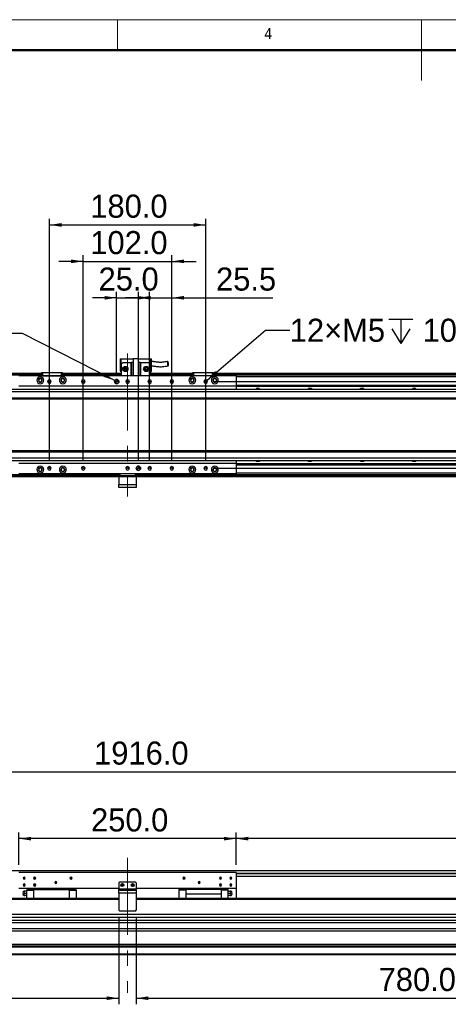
# Model space of a CAD drawing. Header units: millimetres. Extents: x 35 to 2905, y 35 to 2044.
# Tile 4 of 6: x 1007 to 1501, y 909 to 2044. Entities that reach past the tile are written whole.
import ezdxf

# ---------------------------------------------------------------- set-up
doc = ezdxf.new("R2010")
doc.units = ezdxf.units.MM
doc.header["$LTSCALE"] = 7
doc.linetypes.add('CENTERX2', pattern=[20.32, 12.7, -2.54, 2.54, -2.54])
doc.layers.add('DIMNS', color=7, linetype='Continuous')
doc.styles.add('SLDTEXTSTYLE1', font='Gothic.ttf', dxfattribs={"width": 0.913})
doc.styles.add('SLDTEXTSTYLE8', font='txt')
doc.dimstyles.new('SLDDIMSTYLE0', dxfattribs={"dimtxt": 26.6, "dimasz": 14, "dimexe": 0, "dimexo": 0.0625, "dimgap": 6.65, "dimtad": 2, "dimdec": 1, "dimrnd": 1e-09, "dimzin": 4, "dimdsep": 46, "dimtxsty": 'SLDTEXTSTYLE8', "dimsah": 1, "dimcen": 0.09, "dimadec": 0, "dimazin": 1, "dimtfac": 1, "dimtdec": 1, "dimtofl": 0, "dimtmove": 0, "dimatfit": 3, "dimfxl": 0, "dimfrac": 2, "dimtolj": 1, "dimtzin": 12, "dimarcsym": 0})
doc.dimstyles.new('SLDDIMSTYLE1', dxfattribs={"dimtxt": 26.6, "dimasz": 14, "dimexe": 0, "dimexo": 0.0625, "dimgap": 6.65, "dimtad": 2, "dimdec": 1, "dimrnd": 1e-09, "dimzin": 4, "dimdsep": 46, "dimtxsty": 'SLDTEXTSTYLE8', "dimsah": 1, "dimcen": 0.09, "dimadec": 0, "dimazin": 1, "dimtfac": 1, "dimtdec": 1, "dimtmove": 0, "dimatfit": 0, "dimfxl": 0, "dimfrac": 2, "dimtolj": 1, "dimtzin": 12, "dimarcsym": 0})
doc.dimstyles.new('SLDDIMSTYLE2', dxfattribs={"dimtxt": 26.6, "dimasz": 14, "dimexe": 0, "dimexo": 0.0625, "dimgap": 6.65, "dimtad": 2, "dimdec": 1, "dimrnd": 1e-09, "dimzin": 12, "dimdsep": 46, "dimtxsty": 'SLDTEXTSTYLE8', "dimsah": 1, "dimcen": 0.09, "dimadec": 0, "dimazin": 3, "dimtfac": 1, "dimtdec": 1, "dimtmove": 0, "dimatfit": 0, "dimfxl": 0, "dimfrac": 2, "dimtolj": 1, "dimtzin": 12, "dimarcsym": 0})
doc.dimstyles.new('SLDDIMSTYLE7', dxfattribs={"dimtxt": 26.6, "dimasz": 14, "dimexe": 0, "dimexo": 0.0625, "dimgap": 6.65, "dimtad": 0, "dimtih": 1, "dimtoh": 1, "dimdec": 1, "dimrnd": 1e-09, "dimzin": 4, "dimdsep": 46, "dimtxsty": 'SLDTEXTSTYLE8', "dimsah": 1, "dimcen": 0, "dimadec": 0, "dimazin": 1, "dimtfac": 1, "dimtdec": 1, "dimtofl": 0, "dimtmove": 0, "dimatfit": 3, "dimfxl": 0, "dimfrac": 2, "dimtolj": 1, "dimtzin": 12, "dimarcsym": 0})
doc.dimstyles.new('SLDDIMSTYLE8', dxfattribs={"dimtxt": 26.6, "dimasz": 14, "dimexe": 0, "dimexo": 0.0625, "dimgap": 6.65, "dimtad": 0, "dimtih": 1, "dimtoh": 1, "dimdec": 1, "dimrnd": 1e-09, "dimzin": 12, "dimdsep": 46, "dimtxsty": 'SLDTEXTSTYLE8', "dimsah": 1, "dimcen": 0, "dimadec": 0, "dimazin": 3, "dimtfac": 1, "dimtdec": 1, "dimtofl": 0, "dimtmove": 0, "dimatfit": 3, "dimfxl": 0, "dimfrac": 2, "dimtolj": 1, "dimtzin": 12, "dimarcsym": 0})

# ---------------------------------------------------------------- blocks, each defined once
blk = doc.blocks.new('_D')
at = {"layer": 'DIMNS'}
for p, q in [((173.6, 1042.6), (173.6, 1184.2)), ((2089.6, 1042.6), (2089.6, 1184.2)), ((173.6, 1177.2), (2089.6, 1177.2))]:
    blk.add_line(p, q, dxfattribs=at)
for points in [[(173.6, 1177.2), (187.6, 1175.1), (187.6, 1179.3)], [(2089.6, 1177.2), (2075.6, 1179.3), (2075.6, 1175.1)]]:
    blk.add_solid(points, dxfattribs=at)
at = {"layer": 'DIMNS', "insert": (1093.1, 1212.1), "char_height": 26.6, "attachment_point": 1, "style": 'SLDTEXTSTYLE8'}
blk.add_mtext('1916.0', dxfattribs=at)
blk = doc.blocks.new('_D_2')
at = {"layer": 'DIMNS'}
for p, q in [((1256.6, 1070.1), (1256.6, 1107.2)), ((2054.6, 1063.3), (2054.6, 1107.2)), ((2054.6, 1100.2), (1256.6, 1100.2))]:
    blk.add_line(p, q, dxfattribs=at)
for points in [[(1256.6, 1100.2), (1270.6, 1098.1), (1270.6, 1102.3)], [(2054.6, 1100.2), (2040.6, 1102.3), (2040.6, 1098.1)]]:
    blk.add_solid(points, dxfattribs=at)
at = {"layer": 'DIMNS', "char_height": 26.6, "attachment_point": 1, "style": 'SLDTEXTSTYLE8'}
for s, insert in [('798.0', (1541.4, 1135.1)), ('=T/2+18mm', (1626.2, 1135.1))]:
    blk.add_mtext(s, dxfattribs=dict(at, insert=insert))
blk = doc.blocks.new('_D_3')
at = {"layer": 'DIMNS'}
for p, q in [((1006.6, 1070.1), (1006.6, 1107.2)), ((1256.6, 1070.1), (1256.6, 1107.2)), ((1256.6, 1100.2), (1006.6, 1100.2))]:
    blk.add_line(p, q, dxfattribs=at)
for points in [[(1006.6, 1100.2), (1020.6, 1098.1), (1020.6, 1102.3)], [(1256.6, 1100.2), (1242.6, 1102.3), (1242.6, 1098.1)]]:
    blk.add_solid(points, dxfattribs=at)
at = {"layer": 'DIMNS', "insert": (1089.6, 1135.1), "char_height": 26.6, "attachment_point": 1, "style": 'SLDTEXTSTYLE8'}
blk.add_mtext('250.0', dxfattribs=at)
blk = doc.blocks.new('_D_4')
at = {"layer": 'DIMNS'}
for p, q in [((341.6, 1001.8), (341.6, 909.3)), ((1121.6, 1008.8), (1121.6, 909.3)), ((341.6, 916.3), (1121.6, 916.3))]:
    blk.add_line(p, q, dxfattribs=at)
for points in [[(341.6, 916.3), (355.6, 914.2), (355.6, 918.4)], [(1121.6, 916.3), (1107.6, 918.4), (1107.6, 914.2)]]:
    blk.add_solid(points, dxfattribs=at)
at = {"layer": 'DIMNS', "insert": (710.5, 951.2), "char_height": 26.6, "attachment_point": 1, "style": 'SLDTEXTSTYLE8'}
blk.add_mtext('780.0', dxfattribs=at)
blk = doc.blocks.new('_D_5')
at = {"layer": 'DIMNS'}
for p, q in [((1141.6, 1008.8), (1141.6, 909.3)), ((1921.6, 1001.8), (1921.6, 909.3)), ((1141.6, 916.3), (1921.6, 916.3))]:
    blk.add_line(p, q, dxfattribs=at)
for points in [[(1141.6, 916.3), (1155.6, 914.2), (1155.6, 918.4)], [(1921.6, 916.3), (1907.6, 918.4), (1907.6, 914.2)]]:
    blk.add_solid(points, dxfattribs=at)
at = {"layer": 'DIMNS', "insert": (1420.7, 951.2), "char_height": 26.6, "attachment_point": 1, "style": 'SLDTEXTSTYLE8'}
blk.add_mtext('780.0', dxfattribs=at)
blk = doc.blocks.new('_D_22')
at = {"layer": 'DIMNS'}
for p, q in [((2168, 1627), (2168, 1655)), ((1230.5, 1627), (2175, 1627)), ((2168, 1627), (2168, 1527)), ((1230.5, 1527), (2175, 1527)), ((2168, 1527), (2168, 1499))]:
    blk.add_line(p, q, dxfattribs=at)
for points in [[(2168, 1627), (2170.1, 1641), (2165.9, 1641)], [(2168, 1527), (2165.9, 1513), (2170.1, 1513)]]:
    blk.add_solid(points, dxfattribs=at)
at = {"layer": 'DIMNS', "insert": (2133.1, 1533.3), "char_height": 26.6, "attachment_point": 1, "rotation": 90, "style": 'SLDTEXTSTYLE8'}
blk.add_mtext('100.0', dxfattribs=at)
blk = doc.blocks.new('SW_SYMBOL_HOLE_DEPTH')
at = {"layer": 'DIMNS', "color": 0}
for p, q in [((0, 6125), (5600, 6125)), ((2800, 6125), (2800, 525)), ((700, 3885), (2800, 525)), ((4900, 3885), (2800, 525))]:
    blk.add_line(p, q, dxfattribs=at)
blk = doc.blocks.new('_D_23')
at = {"layer": 'DIMNS'}
for p, q in [((1010.8, 1682.2), (982.8, 1682.2)), ((1116.9, 1628.1), (1010.8, 1682.2))]:
    blk.add_line(p, q, dxfattribs=at)
blk.add_solid([(1116.9, 1628.1), (1105.4, 1636.3), (1103.5, 1632.6)], dxfattribs=at)
at = {"layer": 'DIMNS', "xscale": 0.004985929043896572, "yscale": 0.004985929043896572, "zscale": 0.004985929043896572}
blk.add_blockref('SW_SYMBOL_HOLE_DEPTH', (897.5, 1664.5), dxfattribs=at)
at = {"layer": 'DIMNS', "char_height": 26.6, "attachment_point": 1, "style": 'SLDTEXTSTYLE8'}
for s, insert in [('2×', (722, 1695.5)), ('%%c', (765.6, 1695.2)), ('5.0', (806.6, 1695.5)), ('H7', (853, 1695.5)), ('7.0', (936.5, 1695.5))]:
    blk.add_mtext(s, dxfattribs=dict(at, insert=insert))
blk = doc.blocks.new('_D_24')
at = {"layer": 'DIMNS'}
for p, q in [((1223.2, 1628.4), (1290.4, 1686)), ((1290.4, 1686), (1318.4, 1686))]:
    blk.add_line(p, q, dxfattribs=at)
blk.add_solid([(1223.2, 1628.4), (1235.2, 1635.9), (1232.5, 1639.1)], dxfattribs=at)
at = {"layer": 'DIMNS', "xscale": 0.004985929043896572, "yscale": 0.004985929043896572, "zscale": 0.004985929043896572}
blk.add_blockref('SW_SYMBOL_HOLE_DEPTH', (1432.3, 1668.4), dxfattribs=at)
at = {"layer": 'DIMNS', "char_height": 26.6, "attachment_point": 1, "style": 'SLDTEXTSTYLE8'}
for s, insert in [('12×M5', (1318.4, 1699.4)), ('10.0', (1471.3, 1699.4))]:
    blk.add_mtext(s, dxfattribs=dict(at, insert=insert))
blk = doc.blocks.new('_D_25')
at = {"layer": 'DIMNS'}
for p, q in [((1080.6, 1535.9), (1080.6, 1772.5)), ((1182.6, 1535.9), (1182.6, 1772.5)), ((1080.6, 1765.5), (1052.6, 1765.5)), ((1080.6, 1765.5), (1182.6, 1765.5)), ((1182.6, 1765.5), (1210.6, 1765.5))]:
    blk.add_line(p, q, dxfattribs=at)
for points in [[(1080.6, 1765.5), (1066.6, 1767.6), (1066.6, 1763.4)], [(1182.6, 1765.5), (1196.6, 1763.4), (1196.6, 1767.6)]]:
    blk.add_solid(points, dxfattribs=at)
at = {"layer": 'DIMNS', "insert": (1088.7, 1800.4), "char_height": 26.6, "attachment_point": 1, "style": 'SLDTEXTSTYLE8'}
blk.add_mtext('102.0', dxfattribs=at)
blk = doc.blocks.new('_D_26')
at = {"layer": 'DIMNS'}
for p, q in [((1119.1, 1635.9), (1119.1, 1730.5)), ((1144.1, 1535.9), (1144.1, 1730.5)), ((1119.1, 1723.5), (1091.1, 1723.5)), ((1119.1, 1723.5), (1144.1, 1723.5)), ((1144.1, 1723.5), (1172.1, 1723.5))]:
    blk.add_line(p, q, dxfattribs=at)
for points in [[(1119.1, 1723.5), (1105.1, 1725.6), (1105.1, 1721.4)], [(1144.1, 1723.5), (1158.1, 1721.4), (1158.1, 1725.6)]]:
    blk.add_solid(points, dxfattribs=at)
at = {"layer": 'DIMNS', "insert": (1098.3, 1758.4), "char_height": 26.6, "attachment_point": 1, "style": 'SLDTEXTSTYLE8'}
blk.add_mtext('25.0', dxfattribs=at)
blk = doc.blocks.new('_D_27')
at = {"layer": 'DIMNS'}
for p, q in [((1041.6, 1535.9), (1041.6, 1814.5)), ((1041.6, 1807.5), (1221.6, 1807.5)), ((1221.6, 1535.9), (1221.6, 1814.5))]:
    blk.add_line(p, q, dxfattribs=at)
for points in [[(1041.6, 1807.5), (1055.6, 1805.4), (1055.6, 1809.6)], [(1221.6, 1807.5), (1207.6, 1809.6), (1207.6, 1805.4)]]:
    blk.add_solid(points, dxfattribs=at)
at = {"layer": 'DIMNS', "insert": (1088.7, 1842.4), "char_height": 26.6, "attachment_point": 1, "style": 'SLDTEXTSTYLE8'}
blk.add_mtext('180.0', dxfattribs=at)
blk = doc.blocks.new('_D_28')
at = {"layer": 'DIMNS'}
for p, q in [((1157.1, 1535.9), (1157.1, 1730.5)), ((1182.6, 1535.9), (1182.6, 1730.5)), ((1157.1, 1723.5), (1129.1, 1723.5)), ((1157.1, 1723.5), (1182.6, 1723.5)), ((1182.6, 1723.5), (1299.1, 1723.5))]:
    blk.add_line(p, q, dxfattribs=at)
for points in [[(1157.1, 1723.5), (1143.1, 1725.6), (1143.1, 1721.4)], [(1182.6, 1723.5), (1196.6, 1721.4), (1196.6, 1725.6)]]:
    blk.add_solid(points, dxfattribs=at)
at = {"layer": 'DIMNS', "insert": (1233.5, 1758.4), "char_height": 26.6, "attachment_point": 1, "style": 'SLDTEXTSTYLE8'}
blk.add_mtext('25.5', dxfattribs=at)
blk = doc.blocks.new('SW_DOWELSYMBOL_3')
at = {"linetype": 'Continuous', "lineweight": 18}
h = blk.add_hatch(color=0, dxfattribs=at)
edge = h.paths.add_edge_path(flags=0)
edge.add_arc((0, 0), 2.5, 180, 270)
edge.add_line((0, -2.5), (0, 0))
edge.add_line((0, 0), (-2.5, 0))
h = blk.add_hatch(color=0, dxfattribs=at)
edge = h.paths.add_edge_path(flags=0)
edge.add_arc((0, 0), 2.5, 0, 90)
edge.add_line((0, 2.5), (0, 0))
edge.add_line((0, 0), (2.5, 0))
at = {"layer": 'DIMNS', "color": 0}
blk.add_circle((0, 0), 2.5, dxfattribs=at)
blk = doc.blocks.new('SW_DOWELSYMBOL_4')
at = {"linetype": 'Continuous', "lineweight": 18}
h = blk.add_hatch(color=0, dxfattribs=at)
edge = h.paths.add_edge_path(flags=0)
edge.add_arc((0, 0), 2.5, 180, 270)
edge.add_line((0, -2.5), (0, 0))
edge.add_line((0, 0), (-2.5, 0))
h = blk.add_hatch(color=0, dxfattribs=at)
edge = h.paths.add_edge_path(flags=0)
edge.add_arc((0, 0), 2.5, 0, 90)
edge.add_line((0, 2.5), (0, 0))
edge.add_line((0, 0), (2.5, 0))
at = {"layer": 'DIMNS', "color": 0}
blk.add_circle((0, 0), 2.5, dxfattribs=at)

msp = doc.modelspace()

# ---------------------------------------------------------------- linework, layer by layer
at = {"color": 7, "linetype": 'Continuous', "lineweight": 18}
for p, q in [((2905, 2044), (35, 2044)), ((1120, 2009), (1120, 2044)), ((1470, 2044), (1470, 1974)), ((70, 2009), (2870, 2009))]:
    msp.add_line(p, q, dxfattribs=at)
at = {"color": 7, "linetype": 'Continuous', "lineweight": 50}
msp.add_line((2870, 2009), (70, 2009), dxfattribs=at)
at = {"color": 7, "linetype": 'Continuous', "lineweight": 25}
for p, q in [((1123.12, 1653.28), (1124.12, 1653.28)), ((1123.12, 1653.28), (1123.12, 1638.88)), ((1124.12, 1646.88), (1124.12, 1653.28)), ((1124.12, 1653.28), (1138.12, 1653.28)), ((1126.12, 1648.88), (1124.12, 1646.88)), ((1124.12, 1646.88), (1124.12, 1633.48)), ((1126.12, 1648.88), (1135.62, 1648.88)), ((1135.62, 1633.48), (1135.62, 1648.88)), ((1135.62, 1648.88), (1136.12, 1648.88)), ((1136.12, 1648.88), (1136.12, 1633.48)), ((1138.12, 1648.88), (1136.12, 1648.88)), ((1138.12, 1653.48), (1138.12, 1633.48)), ((1138.12, 1653.48), (1144.12, 1653.48)), ((1144.12, 1633.48), (1144.12, 1653.48)), ((1144.12, 1653.28), (1158.12, 1653.28)), ((1146.12, 1648.88), (1144.12, 1648.88)), ((1146.12, 1633.48), (1146.12, 1648.88)), ((1146.12, 1648.88), (1146.62, 1648.88)), ((1146.62, 1648.88), (1156.12, 1648.88)), ((1146.62, 1648.88), (1146.62, 1633.48)), ((1158.12, 1646.88), (1156.12, 1648.88)), ((1158.12, 1653.28), (1159.12, 1653.28)), ((1158.12, 1653.28), (1158.12, 1646.88)), ((1158.12, 1646.88), (1158.12, 1633.48)), ((1159.12, 1638.88), (1159.12, 1653.28)), ((185.62, 1636.48), (1032.62, 1636.48)), ((1032.62, 1634.49), (185.62, 1634.49)), ((311.12, 1636.78), (1032.62, 1636.78)), ((311.12, 1636.58), (1032.62, 1636.58)), ((1032.62, 1637.19), (1032.92, 1637.49)), ((1032.62, 1633.49), (1032.62, 1637.19)), ((1033.62, 1637.19), (1032.62, 1637.19)), ((1032.92, 1637.49), (1033.75, 1637.49)), ((1033.62, 1637.19), (1033.75, 1637.49)), ((1033.62, 1637.19), (1033.62, 1633.49)), ((1055.62, 1637.19), (1033.62, 1637.19)), ((1033.75, 1637.49), (1055.5, 1637.49)), ((1055.62, 1637.19), (1055.5, 1637.49)), ((1055.5, 1637.49), (1056.32, 1637.49)), ((1055.62, 1633.49), (1055.62, 1637.19)), ((1056.62, 1637.19), (1055.62, 1637.19)), ((1056.32, 1637.49), (1056.62, 1637.19)), ((1056.62, 1637.19), (1056.62, 1633.49)), ((1056.62, 1636.78), (1124.12, 1636.78)), ((1056.62, 1636.58), (1124.12, 1636.58)), ((1056.62, 1636.48), (1124.12, 1636.48)), ((1124.12, 1634.49), (1056.62, 1634.49)), ((1123.12, 1638.88), (1124.12, 1638.88)), ((1158.12, 1638.88), (1159.12, 1638.88)), ((1158.12, 1636.78), (1206.62, 1636.78)), ((1158.12, 1636.58), (1206.62, 1636.58)), ((1158.12, 1636.48), (1206.62, 1636.48)), ((1206.62, 1634.49), (1158.12, 1634.49)), ((1206.62, 1637.18), (1206.92, 1637.48)), ((1206.62, 1633.48), (1206.62, 1637.18)), ((1207.62, 1637.18), (1206.62, 1637.18)), ((1206.92, 1637.48), (1207.75, 1637.48)), ((1207.62, 1637.18), (1207.75, 1637.48)), ((1207.62, 1637.18), (1207.62, 1633.48)), ((1229.62, 1637.18), (1207.62, 1637.18)), ((1207.75, 1637.48), (1229.5, 1637.48)), ((1229.5, 1637.48), (1230.32, 1637.48)), ((1229.62, 1637.18), (1229.5, 1637.48)), ((1229.62, 1633.48), (1229.62, 1637.18)), ((1230.62, 1637.18), (1229.62, 1637.18)), ((1230.32, 1637.48), (1230.62, 1637.18)), ((1230.62, 1637.18), (1230.62, 1633.48)), ((1230.62, 1636.78), (1971.12, 1636.78)), ((1230.62, 1636.58), (1971.12, 1636.58)), ((1230.62, 1636.48), (2077.62, 1636.48)), ((2077.62, 1634.49), (1230.62, 1634.49)), ((1256.62, 1633.48), (1006.62, 1633.48)), ((1033.62, 1633.49), (1032.62, 1633.49)), ((1032.62, 1633.49), (1032.62, 1633.48)), ((1033.62, 1633.49), (1055.62, 1633.49)), ((1041.62, 1626.98), (1039.52, 1626.98)), ((1041.62, 1626.98), (1043.72, 1626.98)), ((1056.62, 1633.49), (1055.62, 1633.49)), ((1056.62, 1633.49), (1056.62, 1633.48)), ((1080.62, 1626.98), (1078.52, 1626.98)), ((1080.62, 1626.98), (1082.72, 1626.98)), ((1119.12, 1626.98), (1116.62, 1626.98)), ((1119.12, 1626.98), (1121.62, 1626.98)), ((1131.62, 1626.98), (1129.52, 1626.98)), ((1131.62, 1626.98), (1133.72, 1626.98)), ((1157.12, 1626.98), (1155.02, 1626.98)), ((1157.12, 1626.98), (1159.22, 1626.98)), ((1182.62, 1626.98), (1180.52, 1626.98)), ((1182.62, 1626.98), (1184.72, 1626.98)), ((1221.62, 1626.98), (1219.52, 1626.98)), ((1221.62, 1626.98), (1223.72, 1626.98)), ((1256.62, 1633.48), (1256.62, 1621.48)), ((1256.62, 1622.99), (2071.62, 1622.99)), ((1256.62, 1622.7), (2071.62, 1622.7)), ((2057.12, 1617.98), (206.62, 1617.98)), ((2057.62, 1614.98), (206.62, 1614.98)), ((1256.62, 1621.48), (1006.62, 1621.48)), ((1256.62, 1621.8), (2071.62, 1621.8)), ((1256.62, 1621.5), (2071.62, 1621.5)), ((1256.62, 1621.48), (1256.62, 1617.98)), ((2057.62, 1607.98), (206.62, 1607.98)), ((206.62, 1606.98), (2057.62, 1606.98)), ((2057.62, 1546.98), (206.62, 1546.98)), ((206.62, 1545.98), (2057.62, 1545.98)), ((206.62, 1538.98), (2057.62, 1538.98)), ((206.62, 1535.98), (2057.12, 1535.98)), ((1256.62, 1532.48), (1006.62, 1532.48)), ((1256.62, 1535.98), (1256.62, 1532.48)), ((1256.62, 1532.48), (1256.62, 1520.48)), ((1256.62, 1532.46), (2071.62, 1532.46)), ((1256.62, 1532.17), (2071.62, 1532.17)), ((1041.62, 1526.98), (1039.52, 1526.98)), ((1041.62, 1526.98), (1043.72, 1526.98)), ((1080.62, 1526.98), (1078.52, 1526.98)), ((1080.62, 1526.98), (1082.72, 1526.98)), ((1131.62, 1526.98), (1129.52, 1526.98)), ((1131.62, 1526.98), (1133.72, 1526.98)), ((1144.12, 1526.98), (1141.62, 1526.98)), ((1144.12, 1526.98), (1146.62, 1526.98)), ((1157.12, 1526.98), (1155.02, 1526.98)), ((1157.12, 1526.98), (1159.22, 1526.98)), ((1182.62, 1526.98), (1180.52, 1526.98)), ((1182.62, 1526.98), (1184.72, 1526.98)), ((1221.62, 1526.98), (1219.52, 1526.98)), ((1221.62, 1526.98), (1223.72, 1526.98)), ((1256.62, 1531.27), (2071.62, 1531.27)), ((1256.62, 1530.98), (2071.62, 1530.98)), ((1121.62, 1519.48), (185.62, 1519.48)), ((1121.62, 1516.98), (185.62, 1516.98)), ((1256.62, 1520.48), (1006.62, 1520.48)), ((1121.62, 1518.48), (1121.62, 1520.48)), ((1122.62, 1518.48), (1121.62, 1518.48)), ((1121.62, 1516.98), (1121.62, 1518.48)), ((1141.62, 1516.98), (1121.62, 1516.98)), ((1121.62, 1516.98), (1121.62, 1508.48)), ((1122.62, 1520.48), (1122.62, 1518.48)), ((1140.62, 1518.48), (1122.62, 1518.48)), ((1140.62, 1518.48), (1140.62, 1520.48)), ((1141.62, 1518.48), (1140.62, 1518.48)), ((1141.62, 1520.48), (1141.62, 1518.48)), ((2077.62, 1519.48), (1141.62, 1519.48)), ((1141.62, 1518.48), (1141.62, 1516.98)), ((1141.62, 1516.98), (1141.62, 1508.48)), ((2077.62, 1516.98), (1141.62, 1516.98)), ((1121.62, 1508.48), (1141.62, 1508.48)), ((1121.62, 1504.98), (1121.62, 1508.48)), ((1141.62, 1504.98), (1121.62, 1504.98)), ((1141.62, 1508.48), (1141.62, 1504.98)), ((206.62, 1063.53), (2057.62, 1063.53)), ((1256.62, 1061.18), (1006.62, 1061.18)), ((1256.62, 1061.18), (1256.62, 1042.68)), ((1256.62, 1057.03), (2057.62, 1057.03)), ((1012.62, 1054.68), (1011.37, 1054.68)), ((1012.62, 1046.68), (1011.37, 1046.68)), ((1012.62, 1054.68), (1013.87, 1054.68)), ((1012.62, 1046.68), (1013.87, 1046.68)), ((1024.62, 1054.68), (1023.37, 1054.68)), ((1024.62, 1046.68), (1023.37, 1046.68)), ((1024.62, 1054.68), (1025.87, 1054.68)), ((1024.62, 1046.68), (1025.87, 1046.68)), ((1049.12, 1049.68), (1047.87, 1049.68)), ((1049.12, 1049.68), (1050.37, 1049.68)), ((1066.62, 1054.68), (1065.37, 1054.68)), ((1066.62, 1054.68), (1067.87, 1054.68)), ((1122.62, 1050.18), (1121.62, 1049.18)), ((1121.62, 1049.18), (1121.62, 1042.18)), ((1140.62, 1050.18), (1122.62, 1050.18)), ((1125.62, 1046.68), (1124.37, 1046.68)), ((1125.62, 1046.68), (1126.87, 1046.68)), ((1137.62, 1046.68), (1136.37, 1046.68)), ((1137.62, 1046.68), (1138.87, 1046.68)), ((1141.62, 1049.18), (1140.62, 1050.18)), ((1141.62, 1049.18), (1141.62, 1042.18)), ((1196.62, 1054.68), (1195.37, 1054.68)), ((1196.62, 1054.68), (1197.87, 1054.68)), ((1214.12, 1049.68), (1212.87, 1049.68)), ((1214.12, 1049.68), (1215.37, 1049.68)), ((1238.62, 1054.68), (1237.37, 1054.68)), ((1238.62, 1046.68), (1237.37, 1046.68)), ((1238.62, 1054.68), (1239.87, 1054.68)), ((1238.62, 1046.68), (1239.87, 1046.68)), ((1250.62, 1054.68), (1249.37, 1054.68)), ((1250.62, 1046.68), (1249.37, 1046.68)), ((1250.62, 1054.68), (1251.87, 1054.68)), ((1250.62, 1046.68), (1251.87, 1046.68)), ((1121.62, 1042.68), (1006.62, 1042.68)), ((1015.62, 1039.68), (1013.3, 1039.68)), ((1013.3, 1037.18), (1015.62, 1037.18)), ((1015.62, 1034.68), (1013.3, 1034.68)), ((1023.87, 1041.58), (1015.62, 1041.58)), ((1015.62, 1041.58), (1015.62, 1040.63)), ((1015.62, 1040.63), (1023.87, 1040.63)), ((1015.62, 1031.18), (1015.62, 1040.63)), ((1023.87, 1041.68), (1023.87, 1042.68)), ((1023.87, 1041.68), (1064.37, 1041.68)), ((1023.87, 1031.18), (1023.87, 1041.68)), ((1064.37, 1041.68), (1064.37, 1042.68)), ((1064.37, 1041.68), (1064.37, 1031.18)), ((1072.62, 1041.58), (1064.37, 1041.58)), ((1064.37, 1040.63), (1072.62, 1040.63)), ((1072.62, 1040.63), (1072.62, 1041.58)), ((1072.62, 1040.63), (1072.62, 1031.18)), ((1121.62, 1042.18), (1141.62, 1042.18)), ((1121.62, 1040.68), (1121.62, 1042.18)), ((1121.62, 1040.68), (1141.62, 1040.68)), ((1121.62, 1037.18), (1121.62, 1040.68)), ((1121.62, 1037.18), (1121.62, 1017.68)), ((1141.62, 1037.18), (1121.62, 1037.18)), ((1256.62, 1042.68), (1141.62, 1042.68)), ((1141.62, 1042.18), (1141.62, 1040.68)), ((1141.62, 1040.68), (1141.62, 1037.18)), ((1141.62, 1037.18), (1141.62, 1017.68)), ((1198.87, 1041.58), (1190.62, 1041.58)), ((1190.62, 1041.58), (1190.62, 1040.63)), ((1198.87, 1040.63), (1190.62, 1040.63)), ((1190.62, 1040.63), (1190.62, 1031.18)), ((1198.87, 1042.68), (1198.87, 1041.68)), ((1239.37, 1041.68), (1198.87, 1041.68)), ((1198.87, 1041.68), (1198.87, 1036.68)), ((1198.87, 1036.68), (1239.37, 1036.68)), ((1198.87, 1036.68), (1198.87, 1036.38)), ((1239.37, 1036.38), (1198.87, 1036.38)), ((1198.87, 1036.38), (1198.87, 1031.18)), ((1239.37, 1041.68), (1239.37, 1042.68)), ((1239.37, 1041.68), (1239.37, 1036.68)), ((1247.62, 1041.58), (1239.37, 1041.58)), ((1247.62, 1040.63), (1239.37, 1040.63)), ((1239.37, 1036.38), (1239.37, 1036.68)), ((1239.37, 1036.38), (1239.37, 1031.18)), ((1247.62, 1040.63), (1247.62, 1041.58)), ((1247.62, 1031.18), (1247.62, 1040.63)), ((1247.62, 1039.68), (1249.94, 1039.68)), ((1247.62, 1037.18), (1249.94, 1037.18)), ((1249.94, 1034.68), (1247.62, 1034.68)), ((1256.62, 1042.68), (1256.62, 1031.18)), ((1121.62, 1031.18), (185.62, 1031.18)), ((2077.62, 1031.18), (1141.62, 1031.18)), ((1874.12, 1012.73), (389.12, 1012.73)), ((1121.62, 1017.68), (1122.62, 1016.68)), ((1140.62, 1016.68), (1122.62, 1016.68)), ((1140.62, 1016.68), (1141.62, 1017.68)), ((2077.62, 1005.81), (185.62, 1005.81)), ((2077.62, 1003.21), (185.62, 1003.21)), ((1874.12, 1009.33), (389.12, 1009.33)), ((2077.62, 996.28), (185.62, 996.28)), ((2077.62, 993.68), (185.62, 993.68)), ((2077.62, 978.18), (185.62, 978.18)), ((2077.62, 976.18), (185.62, 976.18)), ((2077.62, 975.18), (185.62, 975.18)), ((2077.62, 967.18), (185.62, 967.18)), ((2077.62, 966.18), (185.62, 966.18))]:
    msp.add_line(p, q, dxfattribs=at)
at = {"color": 8, "linetype": 'Continuous', "lineweight": 25}
for p, q in [((1032.62, 1635.98), (185.62, 1635.98)), ((1124.12, 1635.98), (1056.62, 1635.98)), ((1206.62, 1635.98), (1158.12, 1635.98)), ((2077.62, 1635.98), (1230.62, 1635.98)), ((2035.98, 1632.49), (1256.62, 1632.49)), ((2077.62, 1521.48), (1256.62, 1521.48)), ((1121.62, 1517.98), (185.62, 1517.98)), ((2077.62, 1517.98), (1141.62, 1517.98)), ((1256.62, 1060.53), (2057.62, 1060.53)), ((1256.62, 1060.03), (2057.62, 1060.03)), ((1121.62, 1030.18), (185.62, 1030.18)), ((2077.62, 1030.18), (1141.62, 1030.18))]:
    msp.add_line(p, q, dxfattribs=at)
at = {"color": 7, "linetype": 'Continuous', "lineweight": 25}
for centre, radius in [((1129.12, 1641.38), 3), ((1129.12, 1641.38), 1.7), ((1129.12, 1641.38), 1.6), ((1153.12, 1641.38), 3), ((1153.12, 1641.38), 1.7), ((1153.12, 1641.38), 1.6), ((1125.62, 1046.68), 1.7), ((1137.62, 1046.68), 1.7)]:
    msp.add_circle(centre, radius, dxfattribs=at)
for centre, radius, start, end in [((1031.12, 1628.49), 4, 0, 180), ((1031.12, 1628.49), 4, 180, 0), ((1031.12, 1628.49), 2.25, 0, 180), ((1031.12, 1628.49), 2.25, 180, 0), ((1031.12, 1628.49), 2, 90, 270), ((1031.12, 1628.49), 2, 270, 90), ((1041.62, 1626.98), 2.1, 0, 180), ((1041.62, 1626.98), 2.1, 180, 0), ((1057.12, 1628.49), 4, 0, 180), ((1057.12, 1628.49), 4, 180, 0), ((1057.12, 1628.49), 2.25, 0, 180), ((1057.12, 1628.49), 2.25, 180, 0), ((1057.12, 1628.49), 2, 90, 270), ((1057.12, 1628.49), 2, 270, 90), ((1080.62, 1626.98), 2.1, 0, 180), ((1080.62, 1626.98), 2.1, 180, 0), ((1119.12, 1626.98), 2.5, 0, 180), ((1119.12, 1626.98), 2.5, 180, 0), ((1131.62, 1626.98), 2.1, 0, 180), ((1131.62, 1626.98), 2.1, 180, 0), ((1157.12, 1626.98), 2.1, 0, 180), ((1157.12, 1626.98), 2.1, 180, 0), ((1182.62, 1626.98), 2.1, 0, 180), ((1182.62, 1626.98), 2.1, 180, 0), ((1206.12, 1628.49), 4, 0, 180), ((1206.12, 1628.49), 4, 180, 0), ((1206.12, 1628.49), 2.25, 0, 180), ((1206.12, 1628.49), 2.25, 180, 0), ((1206.12, 1628.49), 2, 90, 270), ((1206.12, 1628.49), 2, 270, 90), ((1221.62, 1626.98), 2.1, 0, 180), ((1221.62, 1626.98), 2.1, 180, 0), ((1232.12, 1628.49), 4, 0, 180), ((1232.12, 1628.49), 4, 180, 0), ((1232.12, 1628.49), 2.25, 0, 180), ((1232.12, 1628.49), 2.25, 180, 0), ((1232.12, 1628.49), 2, 90, 270), ((1232.12, 1628.49), 2, 270, 90), ((1281.62, 1615.49), 3.75, 41.71072, 138.28928), ((1341.62, 1615.49), 3.75, 41.71072, 138.28928), ((1401.62, 1615.49), 3.75, 41.71072, 138.28928), ((1461.62, 1615.49), 3.75, 41.71072, 138.28928), ((1281.62, 1538.48), 3.75, 221.71072, 318.28928), ((1341.62, 1538.48), 3.75, 221.71072, 318.28928), ((1401.62, 1538.48), 3.75, 221.71072, 318.28928), ((1461.62, 1538.48), 3.75, 221.71072, 318.28928), ((1031.12, 1525.48), 4, 0, 180), ((1031.12, 1525.48), 4, 180, 0), ((1031.12, 1525.48), 2.25, 0, 180), ((1031.12, 1525.48), 2.25, 180, 0), ((1031.12, 1525.48), 2, 90, 270), ((1031.12, 1525.48), 2, 270, 90), ((1041.62, 1526.98), 2.1, 0, 180), ((1041.62, 1526.98), 2.1, 180, 0), ((1057.12, 1525.48), 4, 0, 180), ((1057.12, 1525.48), 4, 180, 0), ((1057.12, 1525.48), 2.25, 0, 180), ((1057.12, 1525.48), 2.25, 180, 0), ((1057.12, 1525.48), 2, 90, 270), ((1057.12, 1525.48), 2, 270, 90), ((1080.62, 1526.98), 2.1, 0, 180), ((1080.62, 1526.98), 2.1, 180, 0), ((1131.62, 1526.98), 2.1, 0, 180), ((1131.62, 1526.98), 2.1, 180, 0), ((1144.12, 1526.98), 2.5, 0, 180), ((1144.12, 1526.98), 2.5, 180, 0), ((1157.12, 1526.98), 2.1, 0, 180), ((1157.12, 1526.98), 2.1, 180, 0), ((1182.62, 1526.98), 2.1, 0, 180), ((1182.62, 1526.98), 2.1, 180, 0), ((1206.12, 1525.48), 4, 0, 180), ((1206.12, 1525.48), 4, 180, 0), ((1206.12, 1525.48), 2.25, 0, 180), ((1206.12, 1525.48), 2.25, 180, 0), ((1206.12, 1525.48), 2, 90, 270), ((1206.12, 1525.48), 2, 270, 90), ((1221.62, 1526.98), 2.1, 0, 180), ((1221.62, 1526.98), 2.1, 180, 0), ((1232.12, 1525.48), 4, 0, 180), ((1232.12, 1525.48), 4, 180, 0), ((1232.12, 1525.48), 2.25, 0, 180), ((1232.12, 1525.48), 2.25, 180, 0), ((1232.12, 1525.48), 2, 90, 270), ((1232.12, 1525.48), 2, 270, 90), ((1012.62, 1054.68), 1.25, 0, 180), ((1024.62, 1054.68), 1.25, 0, 180), ((1066.62, 1054.68), 1.25, 0, 180), ((1196.62, 1054.68), 1.25, 0, 180), ((1238.62, 1054.68), 1.25, 0, 180), ((1250.62, 1054.68), 1.25, 0, 180), ((1012.62, 1054.68), 1.25, 180, 0), ((1012.62, 1046.68), 1.25, 0, 180), ((1012.62, 1046.68), 1.25, 180, 0), ((1024.62, 1054.68), 1.25, 180, 0), ((1024.62, 1046.68), 1.25, 0, 180), ((1024.62, 1046.68), 1.25, 180, 0), ((1049.12, 1049.68), 1.25, 0, 180), ((1049.12, 1049.68), 1.25, 180, 0), ((1066.62, 1054.68), 1.25, 180, 0), ((1125.62, 1046.68), 1.25, 0, 180), ((1125.62, 1046.68), 1.25, 180, 0), ((1137.62, 1046.68), 1.25, 0, 180), ((1137.62, 1046.68), 1.25, 180, 0), ((1196.62, 1054.68), 1.25, 180, 0), ((1214.12, 1049.68), 1.25, 0, 180), ((1214.12, 1049.68), 1.25, 180, 0), ((1238.62, 1054.68), 1.25, 180, 0), ((1238.62, 1046.68), 1.25, 0, 180), ((1238.62, 1046.68), 1.25, 180, 0), ((1250.62, 1054.68), 1.25, 180, 0), ((1250.62, 1046.68), 1.25, 0, 180), ((1250.62, 1046.68), 1.25, 180, 0), ((1011.22, 1037.18), 0.25, 111.37089, 270), ((1014.12, 1037.18), 3, 123.52372, 170.18362), ((1014.12, 1037.18), 3, 189.86644, 236.41825), ((1249.12, 1037.18), 3, 9.9092, 56.43308), ((1249.12, 1037.18), 3, 303.54248, 350.11805), ((1252.02, 1037.18), 0.25, 270, 68.68077)]:
    msp.add_arc(centre, radius, start, end, dxfattribs=at)
for points, knots in [([(1177.86, 1650.04), (1176.82, 1649.87), (1175, 1649.58), (1172.62, 1649.21), (1170.81, 1649.07), (1169.23, 1649.04), (1167.46, 1649.12), (1165.6, 1649.34), (1163.7, 1649.63), (1162.18, 1649.85), (1160.76, 1649.98), (1159.82, 1650.04), (1159.26, 1650.01), (1159.12, 1650.01)], [0, 0, 0, 0, 0.1728187, 0.3012065, 0.3945075, 0.4621964, 0.5503013, 0.6704384, 0.754268, 0.853133, 0.9124959, 0.977885, 1, 1, 1, 1]), ([(1177.48, 1648.87), (1177.51, 1649.12), (1177.56, 1649.62), (1177.74, 1650.03), (1177.96, 1650.07), (1178.19, 1649.79), (1178.41, 1649.28), (1178.6, 1648.58), (1178.74, 1647.78), (1178.81, 1646.94), (1178.82, 1646.16), (1178.74, 1645.54), (1178.6, 1645.15), (1178.4, 1645.06), (1178.2, 1645.16), (1178.01, 1645.51), (1177.84, 1646.04), (1177.69, 1646.77), (1177.58, 1647.52), (1177.51, 1648.06), (1177.48, 1648.32), (1177.47, 1648.41), (1177.47, 1648.43), (1177.47, 1648.5), (1177.47, 1648.66), (1177.48, 1648.79), (1177.48, 1648.87)], [0, 0, 0, 0, 0.0648176, 0.1297793, 0.189732, 0.2426191, 0.2944133, 0.3462435, 0.3987244, 0.4521998, 0.5066016, 0.5614526, 0.616052, 0.6697726, 0.727069, 0.7653775, 0.8036915, 0.8589096, 0.9142292, 0.9495547, 0.9640012, 0.9648512, 0.9657591, 0.9687105, 0.9805281, 1, 1, 1, 1]), ([(1128.91, 1640.25), (1128.78, 1640.28), (1128.52, 1640.32), (1128.18, 1640.54), (1127.92, 1640.86), (1127.77, 1641.26), (1127.76, 1641.71), (1127.9, 1642.15), (1128.16, 1642.52), (1128.4, 1642.68), (1128.51, 1642.76)], [0, 0, 0, 0, 0.11535172, 0.23125344, 0.35178209, 0.47701004, 0.60652213, 0.74024378, 0.87835837, 1, 1, 1, 1]), ([(1129.12, 1640.23), (1129.12, 1640.23), (1129.25, 1640.24), (1129.48, 1640.27), (1129.8, 1640.43), (1130.05, 1640.68), (1130.22, 1640.99), (1130.29, 1641.34), (1130.25, 1641.69), (1130.1, 1642.02), (1129.87, 1642.28), (1129.57, 1642.46), (1129.22, 1642.55), (1128.87, 1642.53), (1128.54, 1642.4), (1128.26, 1642.18), (1128.06, 1641.88), (1127.96, 1641.54), (1127.97, 1641.19), (1128.08, 1640.85), (1128.29, 1640.57), (1128.57, 1640.35), (1128.8, 1640.29), (1128.91, 1640.25)], [0, 0, 0, 0, 0.0017194, 0.0516365, 0.1015518, 0.1514605, 0.2013764, 0.2512938, 0.3012085, 0.3511205, 0.4010319, 0.4509498, 0.5008635, 0.5507756, 0.6006877, 0.6506017, 0.7005183, 0.7504334, 0.800345, 0.8502588, 0.9001742, 0.9500901, 1, 1, 1, 1]), ([(1129.73, 1642.76), (1129.86, 1642.67), (1130.13, 1642.48), (1130.39, 1642.06), (1130.5, 1641.58), (1130.43, 1641.11), (1130.22, 1640.71), (1129.9, 1640.42), (1129.58, 1640.28), (1129.39, 1640.26), (1129.33, 1640.25)], [0, 0, 0, 0, 0.140799, 0.2880652, 0.4304361, 0.5679425, 0.7005945, 0.8284725, 0.9515828, 1, 1, 1, 1]), ([(1152.99, 1640.25), (1152.94, 1640.25), (1152.74, 1640.26), (1152.42, 1640.37), (1152.08, 1640.64), (1151.84, 1641.03), (1151.75, 1641.49), (1151.82, 1641.97), (1152.06, 1642.41), (1152.33, 1642.65), (1152.5, 1642.75), (1152.51, 1642.76)], [0, 0, 0, 0, 0.0488477, 0.1680251, 0.2919233, 0.4205493, 0.5539619, 0.6921676, 0.8349365, 0.9819186, 1, 1, 1, 1]), ([(1152.91, 1640.25), (1152.78, 1640.29), (1152.53, 1640.37), (1152.26, 1640.6), (1152.09, 1640.85), (1151.99, 1641.12), (1151.97, 1641.33), (1151.97, 1641.46), (1151.98, 1641.49), (1151.98, 1641.49), (1151.98, 1641.49), (1151.98, 1641.49), (1151.98, 1641.49), (1151.98, 1641.49)], [0, 0, 0, 0, 0.236928, 0.4417094, 0.614234, 0.7545045, 0.9380785, 0.9829649, 0.9897875, 0.995206, 0.9975495, 0.9997672, 1, 1, 1, 1]), ([(1153.33, 1640.25), (1153.47, 1640.28), (1153.75, 1640.33), (1154.1, 1640.58), (1154.35, 1640.93), (1154.48, 1641.34), (1154.47, 1641.77), (1154.33, 1642.17), (1154.08, 1642.52), (1153.85, 1642.68), (1153.73, 1642.76)], [0, 0, 0, 0, 0.1248138, 0.2498463, 0.3748683, 0.4998628, 0.6248463, 0.7498351, 0.8748376, 1, 1, 1, 1]), ([(1159.12, 1645), (1159.49, 1645.01), (1160.38, 1645.05), (1161.75, 1644.87), (1163.17, 1644.67), (1164.44, 1644.48), (1165.54, 1644.33), (1166.49, 1644.23), (1167.74, 1644.12), (1169.57, 1644.04), (1172.17, 1644.14), (1175.17, 1644.56), (1177.31, 1644.91), (1178.43, 1645.09)], [0, 0, 0, 0, 0.0561718, 0.1350521, 0.2093722, 0.2758318, 0.3326405, 0.3788414, 0.4216817, 0.5224881, 0.6560424, 0.8185901, 1, 1, 1, 1]), ([(1011.13, 1037.41), (1011.13, 1037.41), (1011.13, 1037.4), (1011.13, 1037.35), (1011.13, 1037.27), (1011.13, 1037.18), (1011.13, 1037.09), (1011.13, 1037.01), (1011.13, 1036.96), (1011.13, 1036.95), (1011.13, 1036.95)], [0, 0, 0, 0, 0.1253665, 0.2500122, 0.3748841, 0.4997421, 0.6243926, 0.7497239, 0.8748317, 1, 1, 1, 1]), ([(1012.46, 1034.68), (1012.46, 1034.68), (1012.44, 1034.68), (1012.51, 1034.68), (1012.67, 1034.68), (1012.94, 1034.68), (1013.18, 1034.68), (1013.3, 1034.68)], [0, 0, 0, 0, 0.0013149, 0.2504134, 0.4999169, 0.7497558, 1, 1, 1, 1]), ([(1013.3, 1039.68), (1013.18, 1039.68), (1012.94, 1039.68), (1012.67, 1039.68), (1012.5, 1039.68), (1012.47, 1039.68), (1012.46, 1039.68)], [0, 0, 0, 0, 0.2502174, 0.5009156, 0.7517256, 1, 1, 1, 1]), ([(1013.3, 1037.18), (1013.18, 1037.25), (1012.94, 1037.39), (1012.67, 1037.7), (1012.5, 1038.05), (1012.44, 1038.43), (1012.5, 1038.81), (1012.67, 1039.16), (1012.94, 1039.47), (1013.18, 1039.61), (1013.3, 1039.68)], [0, 0, 0, 0, 0.1248116, 0.249862, 0.3749679, 0.4999434, 0.6246705, 0.7496006, 0.8746984, 1, 1, 1, 1]), ([(1013.3, 1034.68), (1013.18, 1034.75), (1012.94, 1034.89), (1012.67, 1035.2), (1012.5, 1035.55), (1012.44, 1035.93), (1012.5, 1036.31), (1012.67, 1036.66), (1012.94, 1036.97), (1013.18, 1037.11), (1013.3, 1037.18)], [0, 0, 0, 0, 0.12481149, 0.24986181, 0.3749676, 0.49994392, 0.62467062, 0.74960098, 0.8746979, 1, 1, 1, 1]), ([(1249.94, 1039.68), (1250.06, 1039.61), (1250.3, 1039.47), (1250.57, 1039.16), (1250.74, 1038.81), (1250.8, 1038.43), (1250.74, 1038.05), (1250.57, 1037.7), (1250.3, 1037.39), (1250.06, 1037.25), (1249.94, 1037.18)], [0, 0, 0, 0, 0.1248172, 0.2498664, 0.3749678, 0.4999441, 0.6246691, 0.7495989, 0.8746999, 1, 1, 1, 1]), ([(1250.78, 1039.68), (1250.78, 1039.68), (1250.8, 1039.68), (1250.73, 1039.68), (1250.57, 1039.68), (1250.3, 1039.68), (1250.06, 1039.68), (1249.94, 1039.68)], [0, 0, 0, 0, 0.0020871, 0.2509903, 0.5002983, 0.7499519, 1, 1, 1, 1]), ([(1249.94, 1037.18), (1250.06, 1037.11), (1250.3, 1036.97), (1250.57, 1036.66), (1250.74, 1036.31), (1250.8, 1035.93), (1250.74, 1035.55), (1250.57, 1035.2), (1250.3, 1034.89), (1250.06, 1034.75), (1249.94, 1034.68)], [0, 0, 0, 0, 0.1248174, 0.2498665, 0.3749678, 0.4999432, 0.6246696, 0.7495979, 0.8746996, 1, 1, 1, 1]), ([(1249.94, 1034.68), (1250.06, 1034.68), (1250.3, 1034.68), (1250.57, 1034.68), (1250.75, 1034.68), (1250.77, 1034.68), (1250.78, 1034.68)], [0, 0, 0, 0, 0.25027904, 0.5010241, 0.75187233, 1, 1, 1, 1]), ([(1252.11, 1036.95), (1252.11, 1036.95), (1252.11, 1036.96), (1252.11, 1037.01), (1252.11, 1037.09), (1252.11, 1037.18), (1252.11, 1037.27), (1252.11, 1037.35), (1252.11, 1037.4), (1252.11, 1037.41), (1252.11, 1037.41)], [0, 0, 0, 0, 0.1253667, 0.2500082, 0.3748832, 0.4997413, 0.624392, 0.7497235, 0.8748315, 1, 1, 1, 1])]:
    msp.add_open_spline(points, degree=3, knots=knots, dxfattribs=at)
at = {"layer": 'DIMNS', "linetype": 'CENTERX2', "lineweight": 18}
for p, q in [((1131.62, 1659.43), (1131.62, 1494.53)), ((1131.62, 1078.13), (1131.62, 922.53))]:
    msp.add_line(p, q, dxfattribs=at)

# ---------------------------------------------------------------- block references
at = {"layer": 'DIMNS'}
for name, p in [('SW_DOWELSYMBOL_3', (1119.12, 1626.98)), ('SW_DOWELSYMBOL_4', (1144.12, 1526.98))]:
    msp.add_blockref(name, p, dxfattribs=at)

# ---------------------------------------------------------------- texts
at = {"color": 7, "linetype": 'Continuous', "lineweight": 0, "insert": (1289.17, 2034.52), "char_height": 12.96, "attachment_point": 1, "style": 'SLDTEXTSTYLE1'}
msp.add_mtext('4', dxfattribs=at)

# ---------------------------------------------------------------- dimensions: what is measured, and where the dimension line sits
at = {"layer": 'DIMNS'}
for base, p1, p2, dimstyle, picture, middle in [((1221.62, 1807.48), (1041.62, 1526.98), (1221.62, 1526.98), 'SLDDIMSTYLE0', '_D_27', (1131.12, 1807.48)), ((1182.62, 1765.48), (1080.62, 1526.98), (1182.62, 1526.98), 'SLDDIMSTYLE1', '_D_25', (1131.12, 1765.48)), ((1144.12, 1723.48), (1119.12, 1626.98), (1144.12, 1526.98), 'SLDDIMSTYLE1', '_D_26', (1131.12, 1723.48)), ((1182.62, 1723.48), (1157.12, 1526.98), (1182.62, 1526.98), 'SLDDIMSTYLE2', '_D_28', (1266.29, 1723.48)), ((2089.62, 1177.18), (173.62, 1033.68), (2089.62, 1033.68), 'SLDDIMSTYLE0', '_D', (1145.12, 1177.18)), ((1006.62, 1100.15), (1256.62, 1061.18), (1006.62, 1061.18), 'SLDDIMSTYLE0', '_D_3', (1131.97, 1100.15)), ((1121.62, 916.27), (341.62, 1010.68), (1121.62, 1017.68), 'SLDDIMSTYLE0', '_D_4', (752.91, 916.27)), ((1921.62, 916.27), (1141.62, 1017.68), (1921.62, 1010.68), 'SLDDIMSTYLE0', '_D_5', (1463.05, 916.27))]:
    dim = msp.add_linear_dim(base=base, p1=p1, p2=p2, dimstyle=dimstyle, dxfattribs=at)
    dim.commit()
    dim.dimension.update_dxf_attribs({"geometry": picture, "text_midpoint": middle, "dimtype": 160})
dim = msp.add_diameter_dim_2p(p1=(1121.35, 1625.85), p2=(1116.89, 1628.12), text='2×<>H7{\\fGDT;x}7.0', dimstyle='SLDDIMSTYLE7', dxfattribs=at)
dim.commit()
dim.dimension.update_dxf_attribs({"geometry": '_D_23', "text_midpoint": (852.41, 1682.21), "dimtype": 163})
dim = msp.add_radius_dim(center=(1221.62, 1626.98), mpoint=(1223.21, 1628.35), text='12×M5{\\fGDT;x}10.0', dimstyle='SLDDIMSTYLE8', override={"dimpost": '<>'}, dxfattribs=at)
dim.commit()
dim.dimension.update_dxf_attribs({"geometry": '_D_24', "text_midpoint": (1427.59, 1686.05), "dimtype": 164})
dim = msp.add_linear_dim(base=(2168.01, 1526.98), p1=(1221.62, 1626.98), p2=(1221.62, 1526.98), angle=90, dimstyle='SLDDIMSTYLE1', dxfattribs=at)
dim.commit()
dim.dimension.update_dxf_attribs({"geometry": '_D_22', "text_midpoint": (2168.01, 1575.63), "dimtype": 160})
dim = msp.add_linear_dim(base=(1256.62, 1100.15), p1=(2054.62, 1054.38), p2=(1256.62, 1061.18), text='<>=T/2+18mm', dimstyle='SLDDIMSTYLE0', dxfattribs=at)
dim.commit()
dim.dimension.update_dxf_attribs({"geometry": '_D_2', "text_midpoint": (1684.01, 1100.15), "dimtype": 160})

doc.saveas('drawing.dxf')
